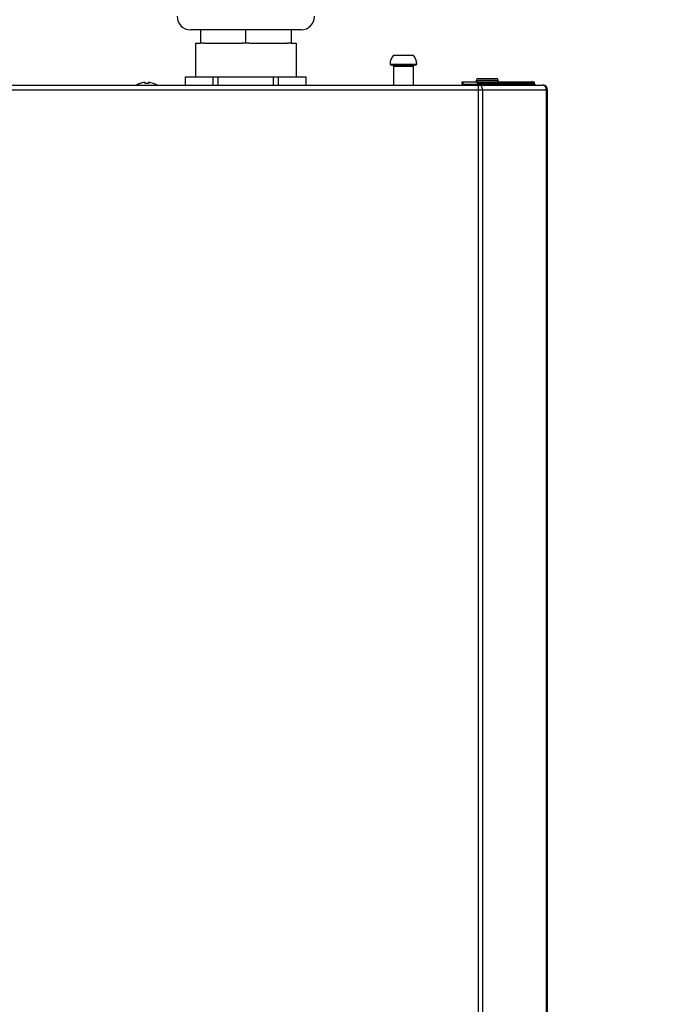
# Model space of a CAD drawing. Header units: centimetres. Extents: x 22052 to 56535, y 76485 to 78519.
# Tile 72 of 235: x 35545 to 35564, y 77869 to 77898. Entities that reach past the tile are written whole.
import ezdxf
from ezdxf import colors
from ezdxf.entities.mleader import LeaderData, LeaderLine
from ezdxf.math import Vec2, Vec3

# ---------------------------------------------------------------- set-up
doc = ezdxf.new("R2010")
doc.units = ezdxf.units.CM
doc.layers.add('$_urządzenia', color=250, linetype='Continuous')
doc.layers.add('IS_Opis', color=250, linetype='Continuous', lineweight=9)
doc.styles.add('styl1', font='ARIALN.TTF')

# ---------------------------------------------------------------- blocks, each defined once
blk = doc.blocks.new('A$C92957c0b')
at = {"layer": '$_urządzenia'}
for p, q in [((226.5, -12.5), (193.5, -12.5)), ((196.5, -12.5), (196.5, -16.5)), ((210, -16.5), (210, -12.5)), ((223.5, -12.5), (223.5, -16.5)), ((195, -16.5), (196.5, -16.5)), ((195, -16.5), (195, -26.5)), ((197.6, -16.5), (196.5, -16.5)), ((197.6, -16.5), (208.9, -16.5)), ((211.1, -16.5), (208.9, -16.5)), ((211.1, -16.5), (222.4, -16.5)), ((223.5, -16.5), (222.4, -16.5)), ((223.5, -16.5), (225, -16.5)), ((225, -16.5), (225, -26.5)), ((254.05, -20.1), (259.95, -20.1)), ((253, -22.8), (261, -22.8)), ((260.6, -23.1), (253.4, -23.1)), ((254.05, -23.4), (259.95, -23.4)), ((254.05, -23.4), (254.05, -29)), ((259.95, -23.4), (259.95, -29)), ((0, -29), (298.6, -29)), ((178.38, -28.56), (178.38, -28.54)), ((178.46, -28.56), (178.46, -28.54)), ((179.96, -28.56), (179.96, -28.22)), ((180.88, -28.22), (180.88, -28.55)), ((180.96, -28.22), (180.96, -28.56)), ((182.46, -28.54), (182.46, -28.56)), ((192, -26.5), (228, -26.5)), ((192, -29), (192, -26.5)), ((192.02, -29), (192.02, -26.5)), ((200.27, -29), (200.27, -26.5)), ((201.75, -29), (201.75, -26.5)), ((218.25, -29), (218.25, -26.5)), ((219.73, -29), (219.73, -26.5)), ((227.98, -29), (227.98, -26.5)), ((228, -29), (228, -26.5)), ((274.49, -28), (296, -28)), ((274.49, -28.7), (274.49, -28)), ((274.49, -28.7), (278.98, -28.7)), ((274.75, -28), (274.75, -28.7)), ((278.74, -27.5), (285.24, -27.5)), ((278.74, -28), (278.74, -27.5)), ((279.15, -28.1), (278.96, -28.75)), ((278.97, -28.74), (278.96, -28.75)), ((278.96, -28.75), (278.96, -28.75)), ((278.99, -28), (278.99, -28.59)), ((279.13, -28.91), (279.48, -28.41)), ((279.2, -29), (279.13, -28.91)), ((279.24, -27), (284.74, -27)), ((279.34, -1127), (279.34, -29)), ((279.75, -28.79), (279.48, -28.41)), ((295.89, -28.41), (279.48, -28.41)), ((279.61, -29), (279.75, -28.79)), ((296.16, -28.79), (279.75, -28.79)), ((285.24, -28), (285.24, -27.5)), ((295.24, -28), (295.19, -28)), ((295.34, -28), (295.34, -28.02)), ((296.16, -28.79), (295.89, -28.41)), ((295.98, -28), (295.98, -28.54)), ((296, -28), (296, -28.56)), ((0, -30.4), (300, -30.4)), ((280.56, -30.4), (280.56, -1125.6)), ((299.63, -1125.6), (299.63, -30.4)), ((300, -1125.6), (300, -30.4))]:
    blk.add_line(p, q, dxfattribs=at)
for points in [[(279.13, -28.91), (279.12, -28.88), (279.1, -28.86), (279.08, -28.84), (279.06, -28.82), (279.04, -28.81), (279.03, -28.79), (279.01, -28.77), (278.98, -28.76), (278.96, -28.75)], [(278.99, -28.59), (278.99, -28.59), (278.99, -28.6), (278.99, -28.6), (278.99, -28.6), (278.99, -28.61), (278.99, -28.62), (278.99, -28.63), (278.99, -28.64), (278.99, -28.65), (278.98, -28.66), (278.98, -28.67), (278.98, -28.69), (278.98, -28.7)], [(279.15, -28.1), (279.13, -28.08), (279.11, -28.06), (279.1, -28.04), (279.08, -28.03), (279.06, -28.02), (279.04, -28.01), (279.03, -28), (279.01, -28), (278.99, -28)], [(279.48, -28.41), (279.45, -28.37), (279.42, -28.32), (279.38, -28.28), (279.34, -28.25), (279.31, -28.21), (279.27, -28.18), (279.23, -28.15), (279.19, -28.12), (279.15, -28.1)], [(280.1, -29), (280.08, -29), (280.06, -29), (280.04, -28.99), (280.02, -28.99), (280, -28.98), (279.98, -28.98), (279.96, -28.97), (279.94, -28.96), (279.92, -28.95), (279.9, -28.93), (279.88, -28.92), (279.86, -28.91), (279.84, -28.89), (279.82, -28.87), (279.8, -28.86), (279.79, -28.84), (279.77, -28.82), (279.75, -28.79)], [(280.46, -29.7), (280.44, -29.65), (280.42, -29.6), (280.41, -29.56), (280.39, -29.51), (280.37, -29.47), (280.34, -29.43), (280.32, -29.39), (280.3, -29.35), (280.28, -29.32), (280.25, -29.28), (280.23, -29.25), (280.2, -29.22), (280.17, -29.19), (280.14, -29.16), (280.12, -29.14), (280.09, -29.11), (280.06, -29.09), (280.03, -29.07), (280, -29.06), (279.97, -29.04), (279.94, -29.03), (279.91, -29.02), (279.88, -29.01), (279.84, -29), (279.81, -29), (279.78, -29)], [(295.89, -28.41), (295.85, -28.36), (295.81, -28.31), (295.77, -28.27), (295.73, -28.23), (295.69, -28.19), (295.64, -28.15), (295.59, -28.12), (295.55, -28.09), (295.5, -28.07), (295.45, -28.05), (295.4, -28.03), (295.35, -28.02), (295.29, -28.01), (295.24, -28)], [(296.51, -29), (296.49, -29), (296.47, -29), (296.45, -28.99), (296.43, -28.99), (296.41, -28.98), (296.38, -28.98), (296.36, -28.97), (296.34, -28.96), (296.32, -28.95), (296.3, -28.93), (296.28, -28.92), (296.27, -28.91), (296.25, -28.89), (296.23, -28.87), (296.21, -28.86), (296.19, -28.84), (296.18, -28.82), (296.16, -28.79)], [(299.63, -30.4), (299.63, -30.34), (299.62, -30.29), (299.62, -30.23), (299.61, -30.18), (299.6, -30.12), (299.59, -30.06), (299.58, -30.01), (299.57, -29.96), (299.55, -29.9), (299.53, -29.85), (299.51, -29.8), (299.49, -29.75), (299.47, -29.7), (299.45, -29.65), (299.42, -29.6), (299.39, -29.56), (299.36, -29.51), (299.33, -29.47), (299.3, -29.43), (299.27, -29.39), (299.23, -29.35), (299.2, -29.32), (299.16, -29.28), (299.12, -29.25), (299.09, -29.22), (299.05, -29.19), (299, -29.16), (298.96, -29.14), (298.92, -29.11), (298.88, -29.09), (298.83, -29.07), (298.79, -29.06), (298.74, -29.04), (298.7, -29.03), (298.65, -29.02), (298.6, -29.01), (298.56, -29), (298.51, -29), (298.46, -29)], [(280.56, -30.4), (280.56, -30.34), (280.56, -30.29), (280.56, -30.23), (280.55, -30.18), (280.55, -30.12), (280.54, -30.06), (280.53, -30.01), (280.52, -29.96), (280.51, -29.9), (280.5, -29.85), (280.49, -29.8), (280.47, -29.75), (280.46, -29.7)]]:
    blk.add_lwpolyline(points, dxfattribs=at)
for centre, radius, start, end in [((193.5, -8.5), 4, 180, 270), ((226.5, -8.5), 4, 270, 0), ((257, -22.8), 4, 137.5189, 180), ((257, -22.8), 4, 0, 42.4811), ((253.53, -22.51), 0.6, 208.677, 257.8382), ((253.75, -23.4), 0.3, 0, 90), ((260.25, -23.4), 0.3, 90, 180), ((260.47, -22.51), 0.6, 282.1618, 331.323), ((180.38, -33.93), 5.75, 110.3544, 121), ((180.46, -33.93), 5.75, 110.3544, 121), ((180.38, -33.93), 5.73, 95.0076, 110.4353), ((180.46, -33.93), 5.73, 95.0076, 110.4353), ((180.46, -33.93), 5.39, 84.6783, 95.3217), ((180.38, -33.93), 5.39, 94.1381, 94.52), ((180.38, -33.93), 5.73, 84.2371, 84.9924), ((180.46, -33.93), 5.73, 69.5647, 84.9924), ((180.46, -33.93), 5.75, 59, 69.6456), ((257, -33.93), 5.75, 120.8779, 121), ((257, -33.93), 5.75, 59, 59.1221), ((279.24, -27.5), 0.5, 90, 180), ((284.74, -27.5), 0.5, 0, 90), ((298.6, -30.4), 1.4, 0, 90)]:
    blk.add_arc(centre, radius, start, end, dxfattribs=at)

msp = doc.modelspace()

# ---------------------------------------------------------------- block references
at = {"layer": '$_urządzenia', "xscale": 0.1, "yscale": 0.1, "zscale": 0.1}
msp.add_blockref('A$C92957c0b', (35530.67, 77899.01), dxfattribs=at)

# ---------------------------------------------------------------- leaders
at = {"layer": 'IS_Opis'}
ml = msp.add_multileader_mtext('Standard', dxfattribs=at)
ml.set_content('Projektowany kocioł gazowy 1-funkcyjny 100kW z zamkniętą komorą spalania. Wyposażony w przewód powietrzno-spalinowy 160/110 wyprowadzony ponad dach budynku', color=256, style='styl1')
ml.set_leader_properties()
ml.build(insert=Vec2(0, 0))
ml.multileader.update_dxf_attribs({"dogleg_length": 5, "arrow_head_size": 7.5})
ctx = ml.context
ctx.base_point, ctx.char_height, ctx.arrow_head_size, ctx.landing_gap_size, ctx.plane_origin = Vec3(35142.724, 77977.543), 12, 7.5, 5, Vec3(35518.202, 77880.038)
ctx.text_align_type = 2
notes = []
notes.append((ctx, [(1, (1, 1, 0), (35460.67, 77977.543), (-1, 0), 6.709, [(2, [(35600.67, 77899.01), (35460.67, 77899.01), (35530.67, 77899.01)], 0, [])])]))
ctx.mtext.insert, ctx.mtext.width, ctx.mtext.defined_height, ctx.mtext.alignment, ctx.mtext.flow_direction = Vec3(35448.96, 77985.307), 316.71756, 76.915, 3, 5
for ctx, leaders in notes:
    for number, flags, end, landing, length, lines in leaders:
        leader = LeaderData()
        leader.index, (leader.has_last_leader_line, leader.has_dogleg_vector, leader.attachment_direction) = number, flags
        leader.last_leader_point, leader.dogleg_vector, leader.dogleg_length = Vec3(end), Vec3(landing), length
        for number, points, colour, breaks in lines:
            line = LeaderLine()
            line.index, line.vertices, line.color, line.breaks = number, Vec3.list(points), colors.encode_raw_color(colour), breaks
            leader.lines.append(line)
        ctx.leaders.append(leader)

doc.saveas('drawing.dxf')
